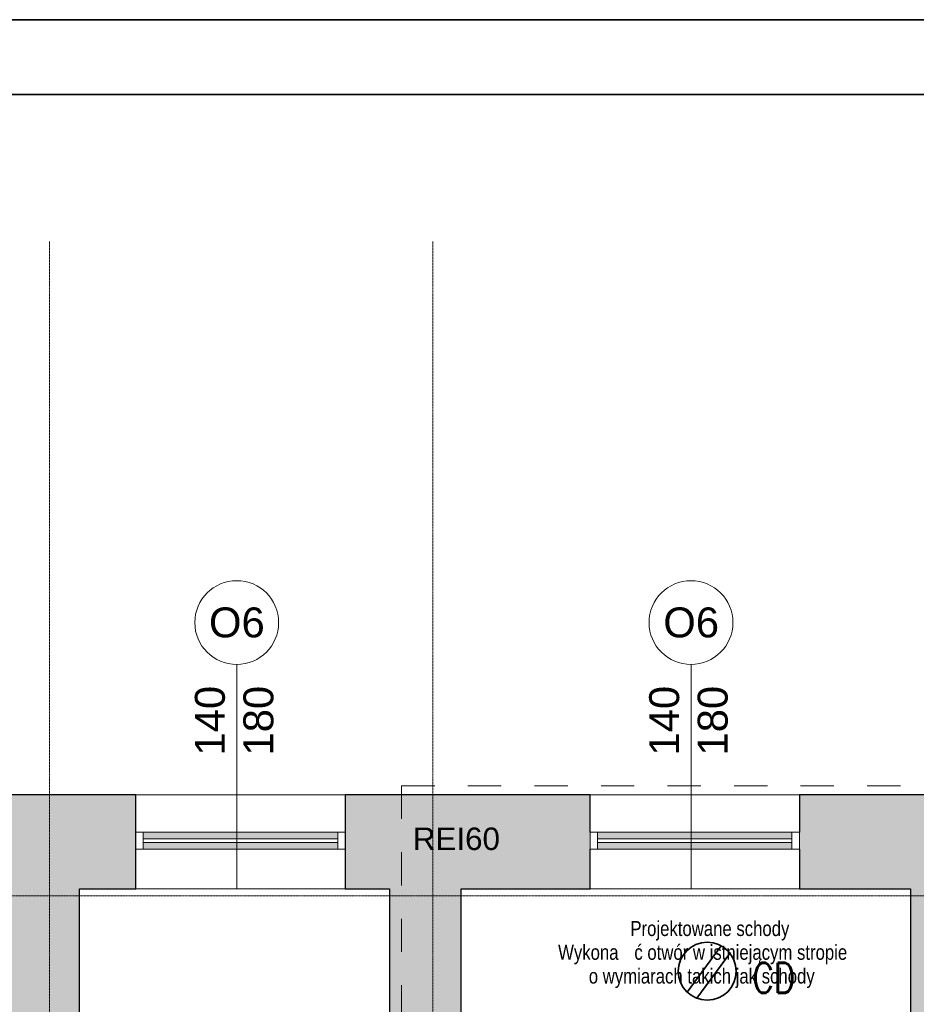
# Model space of a CAD drawing. Header units: centimetres. Extents: x 14504 to 44111, y -18976 to -7683.
# Tile 111 of 141: x 37171 to 37770, y -16664 to -16006. Entities that reach past the tile are written whole.
import ezdxf

# ---------------------------------------------------------------- set-up
doc = ezdxf.new("R2010")
doc.units = ezdxf.units.CM
doc.linetypes.add('Aligning Line 1_8_', pattern=[0.635, 0.3175, -0.3175])
doc.linetypes.add('Linia siatki', pattern=[0.9925, 0.47, -0.2175, 0.0875, -0.2175])
for name, color, linetype, lineweight in [('_gruba', 90, 'Continuous', 35), ('A-DETL', 6, 'Continuous', 9), ('A-DETL-THIN', 151, 'Continuous', 9), ('A-GLAZ', 151, 'Continuous', 9), ('A-WALL', 4, 'Continuous', 9), ('A-WALL-PATT', 111, 'Continuous', 25), ('G-ANNO-TEXT', 8, 'Continuous', 9), ('IE inst', 1, 'Continuous', 50), ('S-GRID', 8, 'Continuous', 9)]:
    doc.layers.add(name, color=color, linetype=linetype, lineweight=lineweight)
doc.styles.add('Arial_3', font='arial.ttf', dxfattribs={"width": 0.8, "height": 18})
doc.styles.add('Arial_4', font='arial.ttf', dxfattribs={"height": 10})
doc.styles.add('Arial_5', font='arial.ttf', dxfattribs={"height": 15})
doc.styles.get("Standard").update_dxf_attribs({"font": 'romans.shx', "width": 0.8, "height": 20})

# ---------------------------------------------------------------- blocks, each defined once
blk = doc.blocks.new('Aluminum_1 szybowe - OKNA NA KLATCE 140_180 wymiana 2-633471-6_Poziom posadzka II pietra')
at = {"layer": 'A-GLAZ'}
h = blk.add_hatch(color=256, dxfattribs=at)
h.paths.add_polyline_path([(-2.24, -2.27), (-2.24, 2.17), (-132.08, 2.17), (-132.08, -2.27), (-109.78, -2.27)])
h.paths.add_polyline_path([(-109.78, 4.71), (-2.24, 4.71), (-2.24, 9.16), (-132.08, 9.16), (-132.08, 4.71)])
at = {"layer": 'A-GLAZ', "lineweight": 18}
for p, q in [((-132.08, 9.16), (-137.16, 9.16)), ((-137.16, 9.16), (-137.16, -2.27)), ((-132.08, -2.27), (-132.08, 9.16)), ((2.84, 9.16), (-2.24, 9.16)), ((-2.24, 9.16), (-2.24, -2.27)), ((2.84, -2.27), (2.84, 9.16)), ((-2.24, 4.71), (-132.08, 4.71)), ((-132.08, 4.71), (-132.08, 2.17)), ((-132.08, 2.17), (-2.24, 2.17)), ((-2.24, 2.17), (-2.24, 4.71)), ((-137.16, -2.27), (-132.08, -2.27)), ((-2.24, -2.27), (2.84, -2.27))]:
    blk.add_line(p, q, dxfattribs=at)
at = {"layer": 'A-GLAZ'}
for p, q in [((-132.08, 9.16), (-2.24, 9.16)), ((-2.24, -2.27), (-132.08, -2.27))]:
    blk.add_line(p, q, dxfattribs=at)
blk = doc.blocks.new('Aluminum_1 szybowe - OKNA NA KLATCE 140_180 wymiana 2-V3-6_Poziom posadzka II pietra')
at = {"layer": 'A-GLAZ'}
h = blk.add_hatch(color=256, dxfattribs=at)
h.paths.add_polyline_path([(-2.24, -2.27), (-2.24, 2.17), (-132.08, 2.17), (-132.08, -2.27)])
h.paths.add_polyline_path([(-2.24, 4.71), (-2.24, 9.16), (-132.08, 9.16), (-132.08, 4.71)])
at = {"layer": 'A-GLAZ', "lineweight": 18}
for p, q in [((-132.08, 9.16), (-137.16, 9.16)), ((-132.08, -2.27), (-132.08, 9.16)), ((2.84, 9.16), (-2.24, 9.16)), ((-2.24, 9.16), (-2.24, -2.27)), ((-2.24, 4.71), (-132.08, 4.71)), ((-132.08, 4.71), (-132.08, 2.17)), ((-132.08, 2.17), (-2.24, 2.17)), ((-2.24, 2.17), (-2.24, 4.71)), ((-137.16, -2.27), (-132.08, -2.27)), ((-2.24, -2.27), (2.84, -2.27))]:
    blk.add_line(p, q, dxfattribs=at)
at = {"layer": 'A-GLAZ'}
for p, q in [((-132.08, 9.16), (-2.24, 9.16)), ((-2.24, -2.27), (-132.08, -2.27))]:
    blk.add_line(p, q, dxfattribs=at)

msp = doc.modelspace()

# ---------------------------------------------------------------- hatches: boundary and pattern name
at = {"layer": 'A-WALL-PATT', "lineweight": 9, "transparency": 33554610}
h = msp.add_hatch(color=256, dxfattribs=at)
h.paths.add_polyline_path([(37165.1, -18126.91), (37211.1, -18126.91), (37211.1, -17280.91), (37165.1, -17280.91), (37165.1, -18061.91)])
h.paths.add_polyline_path([(37165.1, -17135.91), (37211.1, -17135.91), (37211.1, -16523.91), (37165.1, -16523.91), (37165.1, -17135.41)])
h = msp.add_hatch(color=256, dxfattribs=at)
h.paths.add_polyline_path([(37766.1, -16586.91), (37766.1, -16523.91), (37692.1, -16523.91), (37692.1, -16586.91), (37745.77, -16586.91)])
h.paths.add_polyline_path([(37466.1, -16586.91), (37552.1, -16586.91), (37552.1, -16523.91), (37388.6, -16523.91), (37388.6, -16586.91), (37418.1, -16586.91)])
h.paths.add_polyline_path([(37211.1, -16586.91), (37248.6, -16586.91), (37248.6, -16523.91), (37211.1, -16523.91)])
h = msp.add_hatch(color=256, dxfattribs=at)
h.paths.add_polyline_path([(37766.1, -18063.91), (37812.1, -18063.91), (37812.1, -17274.91), (37766.1, -17274.91), (37766.1, -18061.91)])
h.paths.add_polyline_path([(37766.1, -17129.91), (37812.1, -17129.91), (37812.1, -16523.91), (37766.1, -16523.91), (37766.1, -17076.1)])
msp.add_hatch(color=256, dxfattribs=at).paths.add_polyline_path([(37454.77, -17107.91), (37466.1, -17107.91), (37466.1, -16586.91), (37418.1, -16586.91), (37418.1, -17107.91)])

# ---------------------------------------------------------------- linework, layer by layer
at = {"layer": '_gruba'}
for points in [[(35620.17, -16006.09), (40620.17, -16006.09), (40620.17, -18976.09), (35620.17, -18976.09)], [(35670.17, -18926.09), (40570.17, -18926.09), (40570.17, -16056.09), (35670.17, -16056.09)]]:
    msp.add_lwpolyline(points, dxfattribs=at)
at = {"layer": 'A-DETL', "linetype": 'Aligning Line 1_8_', "ltscale": 70}
for q in [(37822.1, -16517.88), (37426.1, -17054.41)]:
    msp.add_line((37426.1, -16517.88), q, dxfattribs=at)
at = {"layer": 'A-DETL-THIN'}
for p, q in [((37316.06, -16586.91), (37316.06, -16436.91)), ((37619.56, -16586.91), (37619.56, -16436.91))]:
    msp.add_line(p, q, dxfattribs=at)
for centre in [(37316.06, -16408.91), (37619.56, -16408.91)]:
    msp.add_circle(centre, 28, dxfattribs=at)
at = {"layer": 'A-WALL', "lineweight": 25}
for p, q in [((37248.6, -16523.91), (37165.1, -16523.91)), ((37248.6, -16586.91), (37248.6, -16523.91)), ((37552.1, -16523.91), (37388.6, -16523.91)), ((37388.6, -16523.91), (37388.6, -16586.91)), ((37552.1, -16548.91), (37552.1, -16523.91)), ((37812.1, -16523.91), (37692.1, -16523.91)), ((37692.1, -16523.91), (37692.1, -16548.91)), ((37552.1, -16586.91), (37552.1, -16560.34)), ((37692.1, -16560.34), (37692.1, -16586.91)), ((37211.1, -16586.91), (37248.6, -16586.91)), ((37211.1, -17061.91), (37211.1, -16586.91)), ((37388.6, -16586.91), (37418.1, -16586.91)), ((37418.1, -16586.91), (37418.1, -17058.91)), ((37466.1, -16586.91), (37552.1, -16586.91)), ((37466.1, -17107.91), (37466.1, -16586.91)), ((37692.1, -16586.91), (37766.1, -16586.91)), ((37766.1, -16586.91), (37766.1, -17129.91))]:
    msp.add_line(p, q, dxfattribs=at)
at = {"layer": 'A-WALL'}
for p, q in [((37248.6, -16523.91), (37388.6, -16523.91)), ((37552.1, -16523.91), (37692.1, -16523.91)), ((37388.6, -16586.91), (37248.6, -16586.91)), ((37692.1, -16586.91), (37552.1, -16586.91))]:
    msp.add_line(p, q, dxfattribs=at)
at = {"layer": 'IE inst', "linetype": 'Continuous', "lineweight": 35}
for p, q in [((37639.78, -16624.91), (37616.98, -16655.87)), ((37645.88, -16629.41), (37623.39, -16659.95))]:
    msp.add_line(p, q, dxfattribs=at)
msp.add_circle((37630.4, -16641.87), 19.38, dxfattribs=at)
at = {"layer": 'S-GRID', "linetype": 'Linia siatki'}
for p, q in [((37191.1, -16154.3), (37191.1, -18458.58)), ((37447.1, -16154.3), (37447.1, -18458.58)), ((35798.91, -16591.41), (39321.93, -16591.41))]:
    msp.add_line(p, q, dxfattribs=at)

# ---------------------------------------------------------------- block references
at = {"layer": 'A-GLAZ'}
for name, p in [('Aluminum_1 szybowe - OKNA NA KLATCE 140_180 wymiana 2-V3-6_Poziom posadzka II pietra', (37385.76, -16558.06)), ('Aluminum_1 szybowe - OKNA NA KLATCE 140_180 wymiana 2-633471-6_Poziom posadzka II pietra', (37689.26, -16558.06))]:
    msp.add_blockref(name, p, dxfattribs=at)

# ---------------------------------------------------------------- texts
at = {"layer": 'G-ANNO-TEXT', "attachment_point": 1}
for s, insert, char_height, width, style in [('O6', (37297.54, -16398.79), 20, 45.6962, 'Arial_5'), ('O6', (37601.04, -16398.79), 20, 45.6962, 'Arial_5'), ('REI60', (37433.7, -16545.87), 15, 71.3502, 'Arial_4'), ('Projektowane schody', (37579.06, -16608.34), 10, 160.3375, 'Arial_3'), ('Wykona', (37530.78, -16624.22), 10, 61.7299, 'Arial_3'), ('ć otwór w istniejącym stropie ', (37581.71, -16624.22), 10, 221.2657, 'Arial_3'), ('o wymiarach takich jak schody', (37551.28, -16640.09), 10, 227.6792, 'Arial_3')]:
    msp.add_mtext(s, dxfattribs=dict(at, insert=insert, char_height=char_height, width=width, style=style))
at = {"layer": 'G-ANNO-TEXT', "char_height": 20, "width": 57.7215, "attachment_point": 1, "rotation": 90, "style": 'Arial_5'}
for s, insert in [('140', (37288.12, -16497.78)), ('180', (37320.53, -16497.78)), ('140', (37591.62, -16497.78)), ('180', (37624.03, -16497.78))]:
    msp.add_mtext(s, dxfattribs=dict(at, insert=insert))
at = {"layer": 'IE inst', "linetype": 'Continuous', "lineweight": -3, "width": 0.8}
msp.add_text('CD', height=20, dxfattribs=at).set_placement((37660.51, -16656.31))

doc.saveas('drawing.dxf')
